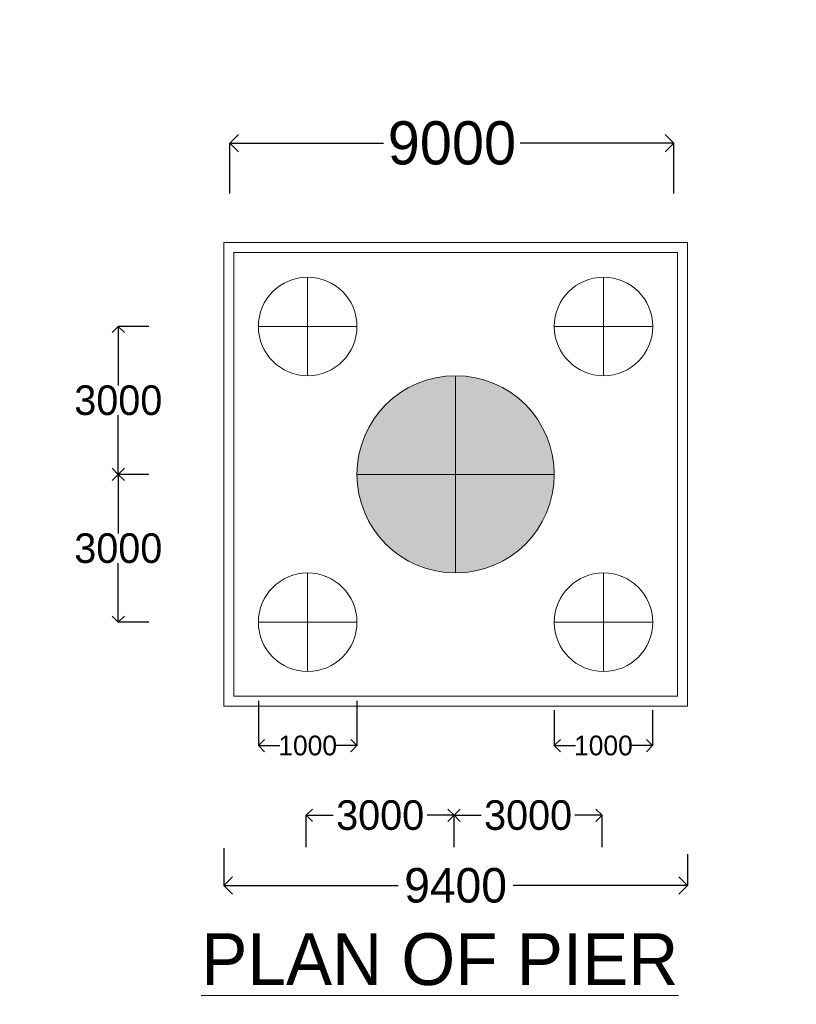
# Model space of a CAD drawing. Header units: millimetres. Extents: x -20950785 to 389010297, y -11535949 to 14056629.
# Tile 176 of 256: x 12107618 to 12123365, y -1294239 to -1274268. Entities that reach past the tile are written whole.
import ezdxf

# ---------------------------------------------------------------- set-up
doc = ezdxf.new("R2010")
doc.units = ezdxf.units.MM
doc.header["$LTSCALE"] = 60
doc.header["$MEASUREMENT"] = 0
doc.linetypes.add('DASHED2', pattern=[9.525, 6.35, -3.175])
doc.layers.add('TEXT', color=7, linetype='Continuous')
doc.dimstyles.get("Standard").update_dxf_attribs({"dimtxt": 400, "dimasz": 215, "dimexe": 0.18, "dimexo": 0.0625, "dimgap": 0.09, "dimtad": 0, "dimtih": 1, "dimtoh": 1, "dimdec": 0, "dimzin": 4, "dimdsep": 46, "dimtxsty": 'Standard', "dimblk": 'OPEN90', "dimcen": 0, "dimadec": 0, "dimazin": 1, "dimtfac": 1, "dimtdec": 0, "dimtix": 1, "dimtofl": 0, "dimtmove": 0, "dimatfit": 3, "dimldrblk": 'OPEN30', "dimfxl": 1, "dimtolj": 1, "dimtzin": 0, "dimarcsym": 0})

# ---------------------------------------------------------------- blocks, each defined once
blk = doc.blocks.new('_Open90')
at = {"color": 0, "linetype": 'ByBlock', "lineweight": -2}
for p, q in [((0, 0), (-1, 0)), ((-0.5, 0.5), (0, 0)), ((0, 0), (-0.5, -0.5))]:
    blk.add_line(p, q, dxfattribs=at)
blk = doc.blocks.new('*D723')
at = {"color": 0, "linetype": 'Continuous', "lineweight": -2, "ltscale": 20, "transparency": 16777216}
for p, q in [((12111882, -1277793), (12111882, -1276772)), ((12112232, -1276772), (12114996, -1276772)), ((12120532, -1276772), (12117767, -1276772)), ((12120882, -1277793), (12120882, -1276772))]:
    blk.add_line(p, q, dxfattribs=at)
at = {"layer": 'Defpoints', "color": 0, "linetype": 'Continuous', "lineweight": 9, "ltscale": 20, "transparency": 16777216}
for p in [(12120882, -1276772), (12111882, -1277793), (12120882, -1277793)]:
    blk.add_point(p, dxfattribs=at)
at = {"color": 0, "linetype": 'Continuous', "lineweight": -2, "ltscale": 20, "transparency": 16777216, "xscale": 350, "yscale": 350, "zscale": 350, "rotation": 180}
blk.add_blockref('_Open90', (12111882, -1276772), dxfattribs=at)
at = {"color": 0, "linetype": 'Continuous', "lineweight": -2, "ltscale": 20, "transparency": 16777216, "xscale": 350, "yscale": 350, "zscale": 350}
blk.add_blockref('_Open90', (12120882, -1276772), dxfattribs=at)
at = {"color": 0, "linetype": 'Continuous', "lineweight": 9, "ltscale": 20, "transparency": 16777216, "insert": (12116382, -1276772), "char_height": 700, "attachment_point": 5}
blk.add_mtext('\\A1;{\\H1.25x;9000}', dxfattribs=at)
blk = doc.blocks.new('_Open30')
at = {"color": 0, "linetype": 'ByBlock', "lineweight": -2}
for p, q in [((-1, 0.268), (0, 0)), ((0, 0), (-1, -0.268)), ((0, 0), (-1, 0))]:
    blk.add_line(p, q, dxfattribs=at)
blk = doc.blocks.new('*D775')
at = {"color": 0, "linetype": 'Continuous', "lineweight": -2, "ltscale": 20, "transparency": 16777216}
for p, q in [((12112457, -1288087), (12112457, -1288992)), ((12114457, -1288087), (12114457, -1288992)), ((12112707, -1288992), (12112890, -1288992)), ((12114207, -1288992), (12114023, -1288992))]:
    blk.add_line(p, q, dxfattribs=at)
at = {"layer": 'Defpoints', "color": 0, "linetype": 'Continuous', "lineweight": 9, "ltscale": 20, "transparency": 16777216}
for p in [(12112457, -1288087), (12114457, -1288087), (12114457, -1288992)]:
    blk.add_point(p, dxfattribs=at)
at = {"color": 0, "linetype": 'Continuous', "lineweight": -2, "ltscale": 20, "transparency": 16777216, "xscale": 250, "yscale": 250, "zscale": 250, "rotation": 180}
blk.add_blockref('_Open90', (12112457, -1288992), dxfattribs=at)
at = {"color": 0, "linetype": 'Continuous', "lineweight": -2, "ltscale": 20, "transparency": 16777216, "xscale": 250, "yscale": 250, "zscale": 250}
blk.add_blockref('_Open90', (12114457, -1288992), dxfattribs=at)
at = {"color": 0, "linetype": 'Continuous', "lineweight": 9, "ltscale": 20, "transparency": 16777216, "insert": (12113457, -1288992), "char_height": 400, "attachment_point": 5}
blk.add_mtext('\\A1;1000', dxfattribs=at)
blk = doc.blocks.new('*D776')
at = {"color": 0, "linetype": 'Continuous', "lineweight": -2, "ltscale": 20, "transparency": 16777216}
for p, q in [((12118457, -1288273), (12118457, -1288992)), ((12120451, -1288273), (12120451, -1288992)), ((12118707, -1288992), (12118887, -1288992)), ((12120201, -1288992), (12120021, -1288992))]:
    blk.add_line(p, q, dxfattribs=at)
at = {"layer": 'Defpoints', "color": 0, "linetype": 'Continuous', "lineweight": 9, "ltscale": 20, "transparency": 16777216}
for p in [(12118457, -1288273), (12120451, -1288273), (12120451, -1288992)]:
    blk.add_point(p, dxfattribs=at)
at = {"color": 0, "linetype": 'Continuous', "lineweight": -2, "ltscale": 20, "transparency": 16777216, "xscale": 250, "yscale": 250, "zscale": 250, "rotation": 180}
blk.add_blockref('_Open90', (12118457, -1288992), dxfattribs=at)
at = {"color": 0, "linetype": 'Continuous', "lineweight": -2, "ltscale": 20, "transparency": 16777216, "xscale": 250, "yscale": 250, "zscale": 250}
blk.add_blockref('_Open90', (12120451, -1288992), dxfattribs=at)
at = {"color": 0, "linetype": 'Continuous', "lineweight": 9, "ltscale": 20, "transparency": 16777216, "insert": (12119454, -1288992), "char_height": 400, "attachment_point": 5}
blk.add_mtext('\\A1;1000', dxfattribs=at)
blk = doc.blocks.new('*D779')
at = {"color": 0, "linetype": 'Continuous', "lineweight": -2, "ltscale": 20, "transparency": 16777216}
for p, q in [((12113427, -1291050), (12113427, -1290405)), ((12113677, -1290405), (12113977, -1290405)), ((12116177, -1290405), (12115877, -1290405)), ((12116427, -1291050), (12116427, -1290405))]:
    blk.add_line(p, q, dxfattribs=at)
at = {"layer": 'Defpoints', "color": 0, "linetype": 'Continuous', "lineweight": 9, "ltscale": 20, "transparency": 16777216}
for p in [(12116427, -1290405), (12113427, -1291050), (12116427, -1291050)]:
    blk.add_point(p, dxfattribs=at)
at = {"color": 0, "linetype": 'Continuous', "lineweight": -2, "ltscale": 20, "transparency": 16777216, "xscale": 250, "yscale": 250, "zscale": 250, "rotation": 180}
blk.add_blockref('_Open90', (12113427, -1290405), dxfattribs=at)
at = {"color": 0, "linetype": 'Continuous', "lineweight": -2, "ltscale": 20, "transparency": 16777216, "xscale": 250, "yscale": 250, "zscale": 250}
blk.add_blockref('_Open90', (12116427, -1290405), dxfattribs=at)
at = {"color": 0, "linetype": 'Continuous', "lineweight": 9, "ltscale": 20, "transparency": 16777216, "insert": (12114927, -1290405), "char_height": 600, "attachment_point": 5}
blk.add_mtext('\\A1;3000', dxfattribs=at)
blk = doc.blocks.new('*D780')
at = {"color": 0, "linetype": 'Continuous', "lineweight": -2, "ltscale": 20, "transparency": 16777216}
for p, q in [((12116427, -1291050), (12116427, -1290405)), ((12116677, -1290405), (12116977, -1290405)), ((12119177, -1290405), (12118877, -1290405)), ((12119427, -1291050), (12119427, -1290405))]:
    blk.add_line(p, q, dxfattribs=at)
at = {"layer": 'Defpoints', "color": 0, "linetype": 'Continuous', "lineweight": 9, "ltscale": 20, "transparency": 16777216}
for p in [(12119427, -1290405), (12116427, -1291050), (12119427, -1291050)]:
    blk.add_point(p, dxfattribs=at)
at = {"color": 0, "linetype": 'Continuous', "lineweight": -2, "ltscale": 20, "transparency": 16777216, "xscale": 250, "yscale": 250, "zscale": 250, "rotation": 180}
blk.add_blockref('_Open90', (12116427, -1290405), dxfattribs=at)
at = {"color": 0, "linetype": 'Continuous', "lineweight": -2, "ltscale": 20, "transparency": 16777216, "xscale": 250, "yscale": 250, "zscale": 250}
blk.add_blockref('_Open90', (12119427, -1290405), dxfattribs=at)
at = {"color": 0, "linetype": 'Continuous', "lineweight": 9, "ltscale": 20, "transparency": 16777216, "insert": (12117927, -1290405), "char_height": 600, "attachment_point": 5}
blk.add_mtext('\\A1;3000', dxfattribs=at)
blk = doc.blocks.new('*D781')
at = {"color": 0, "linetype": 'Continuous', "lineweight": -2, "ltscale": 20, "transparency": 16777216}
for p, q in [((12110234, -1280490), (12109617, -1280490)), ((12109617, -1280740), (12109617, -1281690)), ((12109617, -1283240), (12109617, -1282290)), ((12110234, -1283490), (12109617, -1283490))]:
    blk.add_line(p, q, dxfattribs=at)
at = {"layer": 'Defpoints', "color": 0, "linetype": 'Continuous', "lineweight": 9, "ltscale": 20, "transparency": 16777216}
for p in [(12110234, -1280490), (12109617, -1283490), (12110234, -1283490)]:
    blk.add_point(p, dxfattribs=at)
at = {"color": 0, "linetype": 'Continuous', "lineweight": -2, "ltscale": 20, "transparency": 16777216, "xscale": 250, "yscale": 250, "zscale": 250}
for p, rotation in [((12109617, -1280490), 90), ((12109617, -1283490), 270)]:
    blk.add_blockref('_Open90', p, dxfattribs=dict(at, rotation=rotation))
at = {"color": 0, "linetype": 'Continuous', "lineweight": 9, "ltscale": 20, "transparency": 16777216, "insert": (12109617, -1281990), "char_height": 600, "attachment_point": 5}
blk.add_mtext('\\A1;3000', dxfattribs=at)
blk = doc.blocks.new('*D782')
at = {"color": 0, "linetype": 'Continuous', "lineweight": -2, "ltscale": 20, "transparency": 16777216}
for p, q in [((12110234, -1283491), (12109617, -1283491)), ((12109617, -1283741), (12109617, -1284691)), ((12109617, -1286241), (12109617, -1285291)), ((12110234, -1286491), (12109617, -1286491))]:
    blk.add_line(p, q, dxfattribs=at)
at = {"layer": 'Defpoints', "color": 0, "linetype": 'Continuous', "lineweight": 9, "ltscale": 20, "transparency": 16777216}
for p in [(12110234, -1283491), (12109617, -1286491), (12110234, -1286491)]:
    blk.add_point(p, dxfattribs=at)
at = {"color": 0, "linetype": 'Continuous', "lineweight": -2, "ltscale": 20, "transparency": 16777216, "xscale": 250, "yscale": 250, "zscale": 250}
for p, rotation in [((12109617, -1283491), 90), ((12109617, -1286491), 270)]:
    blk.add_blockref('_Open90', p, dxfattribs=dict(at, rotation=rotation))
at = {"color": 0, "linetype": 'Continuous', "lineweight": 9, "ltscale": 20, "transparency": 16777216, "insert": (12109617, -1284991), "char_height": 600, "attachment_point": 5}
blk.add_mtext('\\A1;3000', dxfattribs=at)
blk = doc.blocks.new('*D814')
at = {"color": 0, "linetype": 'Continuous', "lineweight": -2, "ltscale": 20, "transparency": 16777216}
for p, q in [((12111757, -1291070), (12111757, -1291830)), ((12121157, -1291194), (12121157, -1291830)), ((12112107, -1291830), (12115290, -1291830)), ((12120807, -1291830), (12117623, -1291830))]:
    blk.add_line(p, q, dxfattribs=at)
at = {"layer": 'Defpoints', "color": 0, "linetype": 'Continuous', "lineweight": 9, "ltscale": 20, "transparency": 16777216}
for p in [(12111757, -1291070), (12121157, -1291194), (12121157, -1291830)]:
    blk.add_point(p, dxfattribs=at)
at = {"color": 0, "linetype": 'Continuous', "lineweight": -2, "ltscale": 20, "transparency": 16777216, "xscale": 350, "yscale": 350, "zscale": 350, "rotation": 180}
blk.add_blockref('_Open90', (12111757, -1291830), dxfattribs=at)
at = {"color": 0, "linetype": 'Continuous', "lineweight": -2, "ltscale": 20, "transparency": 16777216, "xscale": 350, "yscale": 350, "zscale": 350}
blk.add_blockref('_Open90', (12121157, -1291830), dxfattribs=at)
at = {"color": 0, "linetype": 'Continuous', "lineweight": 9, "ltscale": 20, "transparency": 16777216, "insert": (12116457, -1291830), "char_height": 700, "attachment_point": 5}
blk.add_mtext('\\A1;9400', dxfattribs=at)

msp = doc.modelspace()

# ---------------------------------------------------------------- hatches: boundary and pattern name
at = {"lineweight": 9, "ltscale": 20}
h = msp.add_hatch(dxfattribs=at)
h.set_pattern_fill('AR-CONC', color=256, scale=100)
h.set_pattern_definition([(50, (10157580.54, -1292098.4), (717.26018, -62.75213), [75, -825]), (355, (10157580.54, -1292098.4), (-138.75133, 752.19213), [60, -660]), (100.451444, (10157640.3, -1292103.65), (578.50885, 689.44), [63.7402, -701.1421]), (46.1842, (10157580.5, -1291898.4), (1067.24133, -165.51928), [112.5, -1237.5]), (96.635635, (10157669.5, -1291912.2), (934.66195, 974.1186), [95.61034, -1051.71376]), (351.184164, (10157580.5, -1291898.4), (934.66195, 974.1186), [90, -990]), (21, (10157680.54, -1291948.4), (596.90705, -402.61889), [75, -825]), (326, (10157680.54, -1291948.4), (243.31533, 725.15005), [60, -660]), (71.451445, (10157730.3, -1291982), (840.22238, 322.53115), [63.7402, -701.1421]), (37.5, (10157580.54, -1292098.43), (12.159855, 332.893854), [0, -652, 0, -670, 0, -662.5]), (7.5, (10157580.54, -1292098.43), (263.06954, 394.41171), [0, -382, 0, -637, 0, -252.5]), (327.5, (10157357.54, -1292098.43), (533.822436, -22.554872), [0, -250, 0, -780, 0, -1035]), (317.5, (10157257.54, -1292098.43), (583.18617, 100.10498), [0, -325, 0, -518, 0, -735])])
h.paths.add_polyline_path([(12012664.11, -1307965.78), (12010664.11, -1307965.78), (12010664.11, -1316215.78), (12012664.11, -1316215.78)])
h.paths.add_polyline_path([(12012685.05, -1328546.28), (12017314.17, -1328546.28), (12017314.17, -1327765.05), (12012685.05, -1327765.05)], flags=9)
h.paths.add_polyline_path([(12012685.05, -1324046.28), (12017314.17, -1324046.28), (12017314.17, -1323265.05), (12012685.05, -1323265.05)], flags=9)
h.paths.add_polyline_path([(12012684.55, -1316297.79), (12017314.67, -1316297.79), (12017314.67, -1315513.54), (12012684.55, -1315513.54)], flags=9)
h.paths.add_polyline_path([(12012684.55, -1308047.79), (12017314.67, -1308047.79), (12017314.67, -1307263.54), (12012684.55, -1307263.54)], flags=9)
h.paths.add_polyline_path([(12012685.05, -1298546.28), (12017314.17, -1298546.28), (12017314.17, -1297765.05), (12012685.05, -1297765.05)], flags=9)
h.paths.add_polyline_path([(12021595.04, -1326379.21), (12026206.02, -1326379.21), (12026206.02, -1324451.02), (12021595.04, -1324451.02)], flags=9)
h.paths.add_polyline_path([(12021815.09, -1303721.44), (12024063.08, -1303721.44), (12024063.08, -1302635.64), (12021815.09, -1302635.64)], flags=9)
h.paths.add_polyline_path([(12007512.65, -1333674.74), (12022051.16, -1333674.74), (12022051.16, -1331593.07), (12007512.65, -1331593.07)], flags=9)
h.paths.add_polyline_path([(12021451.29, -1321132.75), (12026084.44, -1321132.75), (12026084.44, -1318360.81), (12021451.29, -1318360.81)], flags=9)
h.paths.add_polyline_path([(12021120.07, -1312441.88), (12025775.71, -1312441.88), (12025775.71, -1311356.09), (12021120.07, -1311356.09)], flags=9)
h.paths.add_polyline_path([(12121606.44, -1257324.85), (12132415.1, -1257324.85), (12132415.1, -1255010.01), (12121606.44, -1255010.01)], flags=9)
h.paths.add_polyline_path([(12091026.86, -1162364.71), (12096279.18, -1162364.71), (12096279.18, -1161061.75), (12091026.86, -1161061.75)], flags=9)
h.paths.add_polyline_path([(12091110.75, -1160567.45), (12096363.07, -1160567.45), (12096363.07, -1159264.5), (12091110.75, -1159264.5)], flags=9)
h.paths.add_polyline_path([(12110126.39, -1161458.9), (12115668.83, -1161458.9), (12115668.83, -1160155.95), (12110126.39, -1160155.95)], flags=9)
h.paths.add_polyline_path([(12110049.65, -1159583.58), (12115592.09, -1159583.58), (12115592.09, -1158280.63), (12110049.65, -1158280.63)], flags=9)
h.paths.add_polyline_path([(12071754.67, -1161458.9), (12077297.11, -1161458.9), (12077297.11, -1160155.95), (12071754.67, -1160155.95)], flags=9)
h.paths.add_polyline_path([(12071677.93, -1159583.58), (12077220.38, -1159583.58), (12077220.38, -1158280.63), (12071677.93, -1158280.63)], flags=9)
h.paths.add_polyline_path([(12177761.12, -1321079.52), (12274462.86, -1321079.52), (12274462.86, -1312589.55), (12177761.12, -1312589.55)], flags=9)
h.paths.add_polyline_path([(12259631.47, -1340513.66), (12268765.79, -1340513.66), (12268765.79, -1336170.48), (12259631.47, -1336170.48)], flags=9)
h.paths.add_polyline_path([(12201787.25, -1331852.54), (12288569.01, -1331852.54), (12288569.01, -1324631.23), (12201787.25, -1324631.23)], flags=9)
h.paths.add_polyline_path([(12176514.25, -1340714.29), (12196585.06, -1340714.29), (12196585.06, -1336436.83), (12176514.25, -1336436.83)], flags=9)
h.paths.add_polyline_path([(12270336.56, -1311637), (12275805.47, -1311637), (12275805.47, -1308087.78), (12270336.56, -1308087.78)], flags=9)
h.paths.add_polyline_path([(12258559.43, -1346520.56), (12271232.84, -1346520.56), (12271232.84, -1342243.1), (12258559.43, -1342243.1)], flags=9)
h.paths.add_polyline_path([(12238216.72, -1311714.69), (12243277.95, -1311714.69), (12243277.95, -1308165.47), (12238216.72, -1308165.47)], flags=9)
h.paths.add_polyline_path([(12214593.55, -1311953.24), (12219926.97, -1311953.24), (12219926.97, -1308404.03), (12214593.55, -1308404.03)], flags=9)
h.paths.add_polyline_path([(12225295.53, -1340370.32), (12238054.2, -1340370.32), (12238054.2, -1336092.87), (12225295.53, -1336092.87)], flags=9)
h.paths.add_polyline_path([(12189833.66, -1311876.12), (12197554.4, -1311876.12), (12197554.4, -1308326.91), (12189833.66, -1308326.91)], flags=9)
h.paths.add_polyline_path([(12180394.43, -1328704.29), (12195206.57, -1328704.29), (12195206.57, -1324426.84), (12180394.43, -1324426.84)], flags=9)
h.paths.add_polyline_path([(12225057.41, -1346457.64), (12242003.94, -1346457.64), (12242003.94, -1342180.19), (12225057.41, -1342180.19)], flags=9)
h.paths.add_polyline_path([(12209328.47, -1289576.73), (12285374.25, -1289576.73), (12285374.25, -1163984.39), (12209328.47, -1163984.39)], flags=9)
h.paths.add_polyline_path([(12157432.7, -1251624.24), (12162685.02, -1251624.24), (12162685.02, -1250321.28), (12157432.7, -1250321.28)], flags=9)
h.paths.add_polyline_path([(12057183.35, -1237267.73), (12062725.8, -1237267.73), (12062725.8, -1235964.78), (12057183.35, -1235964.78)], flags=9)
h.paths.add_polyline_path([(12054834.37, -1261172.86), (12066191.05, -1261172.86), (12066191.05, -1258857.42), (12054834.37, -1258857.42)], flags=9)
h.paths.add_polyline_path([(12053486.18, -1270637.91), (12059613.88, -1270637.91), (12059613.88, -1269117.8), (12053486.18, -1269117.8)], flags=9)
h.paths.add_polyline_path([(12128205.24, -1259779.83), (12140029.76, -1259779.83), (12140029.76, -1257464.58), (12128205.24, -1257464.58)], flags=9)
h.paths.add_polyline_path([(12096956.73, -1224556.35), (12103696.52, -1224556.35), (12103696.52, -1223036.24), (12096956.73, -1223036.24)], flags=9)
h.paths.add_polyline_path([(12096956.73, -1226394.76), (12103084.43, -1226394.76), (12103084.43, -1224874.64), (12096956.73, -1224874.64)], flags=9)
h.paths.add_polyline_path([(12096956.73, -1227479.94), (12103084.43, -1227479.94), (12103084.43, -1225959.83), (12096956.73, -1225959.83)], flags=9)
h.paths.add_polyline_path([(12096879.65, -1228507.06), (12103007.35, -1228507.06), (12103007.35, -1226986.95), (12096879.65, -1226986.95)], flags=9)
h.paths.add_polyline_path([(12096879.65, -1234227.5), (12103007.35, -1234227.5), (12103007.35, -1232707.39), (12096879.65, -1232707.39)], flags=9)
h.paths.add_polyline_path([(12096899.42, -1237238.61), (12103027.12, -1237238.61), (12103027.12, -1235718.5), (12096899.42, -1235718.5)], flags=9)
h.paths.add_polyline_path([(12122066.07, -1236372.5), (12127318.39, -1236372.5), (12127318.39, -1235069.54), (12122066.07, -1235069.54)], flags=9)
h.paths.add_polyline_path([(12122066.07, -1235553.24), (12127318.39, -1235553.24), (12127318.39, -1234250.28), (12122066.07, -1234250.28)], flags=9)
h.paths.add_polyline_path([(12166315.03, -1235506.73), (12171567.34, -1235506.73), (12171567.34, -1234203.77), (12166315.03, -1234203.77)], flags=9)
h.paths.add_polyline_path([(12157432.7, -1248519.22), (12162685.02, -1248519.22), (12162685.02, -1247216.26), (12157432.7, -1247216.26)], flags=9)
h.paths.add_polyline_path([(12166298.29, -1228169.36), (12176137.44, -1228169.36), (12176137.44, -1226866.4), (12166298.29, -1226866.4)], flags=9)
h.paths.add_polyline_path([(12096916, -1223470.6), (12106755.15, -1223470.6), (12106755.15, -1222167.64), (12096916, -1222167.64)], flags=9)
h.paths.add_polyline_path([(12091816.82, -1229827.45), (12093415.88, -1229827.45), (12093415.88, -1228958.82), (12091816.82, -1228958.82)], flags=9)
h.paths.add_polyline_path([(12069616.82, -1229828.8), (12071215.88, -1229828.8), (12071215.88, -1228960.16), (12069616.82, -1228960.16)], flags=9)
h.paths.add_polyline_path([(12086932.73, -1229822.46), (12088531.79, -1229822.46), (12088531.79, -1228953.82), (12086932.73, -1228953.82)], flags=9)
h.paths.add_polyline_path([(12080732.73, -1229805.95), (12082331.79, -1229805.95), (12082331.79, -1228937.32), (12080732.73, -1228937.32)], flags=9)
h.paths.add_polyline_path([(12074731.76, -1229822.46), (12076330.82, -1229822.46), (12076330.82, -1228953.82), (12074731.76, -1228953.82)], flags=9)
h.paths.add_polyline_path([(12075690.97, -1223088.02), (12089152.62, -1223088.02), (12089152.62, -1221885.07), (12075690.97, -1221885.07)], flags=9)
h.paths.add_polyline_path([(12035390.86, -1223095.42), (12046692.24, -1223095.42), (12046692.24, -1222009.62), (12035390.86, -1222009.62)], flags=9)
h.paths.add_polyline_path([(12057156.8, -1228594.34), (12062409.11, -1228594.34), (12062409.11, -1227291.38), (12057156.8, -1227291.38)], flags=9)
h.paths.add_polyline_path([(12057156.8, -1227795.95), (12062409.11, -1227795.95), (12062409.11, -1226492.99), (12057156.8, -1226492.99)], flags=9)
h.paths.add_polyline_path([(12057156.8, -1226794.34), (12062409.11, -1226794.34), (12062409.11, -1225491.38), (12057156.8, -1225491.38)], flags=9)
h.paths.add_polyline_path([(12057156.8, -1224745.11), (12062933.76, -1224745.11), (12062933.76, -1223442.16), (12057156.8, -1223442.16)], flags=9)
h.paths.add_polyline_path([(12057183.35, -1234267.73), (12062725.8, -1234267.73), (12062725.8, -1232964.78), (12057183.35, -1232964.78)], flags=9)
h.paths.add_polyline_path([(12021984.97, -1257219.89), (12023546.59, -1257219.89), (12023546.59, -1256134.1), (12021984.97, -1256134.1)], flags=9)
h.paths.add_polyline_path([(12020199.47, -1257194.97), (12021761.08, -1257194.97), (12021761.08, -1256109.17), (12020199.47, -1256109.17)], flags=9)
h.paths.add_polyline_path([(12016105.02, -1285392.48), (12017978.97, -1285392.48), (12017978.97, -1284089.53), (12016105.02, -1284089.53)], flags=9)
h.paths.add_polyline_path([(12010542.3, -1285342.34), (12012416.24, -1285342.34), (12012416.24, -1284039.39), (12010542.3, -1284039.39)], flags=9)
h.paths.add_polyline_path([(12004874.68, -1285404.48), (12006748.62, -1285404.48), (12006748.62, -1284101.53), (12004874.68, -1284101.53)], flags=9)
h.paths.add_polyline_path([(12121996.12, -1227954.8), (12130193.64, -1227954.8), (12130193.64, -1225639.76), (12121996.12, -1225639.76)], flags=9)
h.paths.add_polyline_path([(12127774.78, -1253229.93), (12138492.38, -1253229.93), (12138492.38, -1252292.46), (12127774.78, -1252292.46)], flags=9)
h.paths.add_polyline_path([(12129917.44, -1252439.87), (12135485.47, -1252439.87), (12135485.47, -1251503), (12129917.44, -1251503)], flags=9)
h.paths.add_polyline_path([(12094085.6, -1243885.45), (12104894.26, -1243885.45), (12104894.26, -1241570.61), (12094085.6, -1241570.61)], flags=9)
h.paths.add_polyline_path([(12131050.28, -1268755.33), (12137573.52, -1268755.33), (12137573.52, -1267817.86), (12131050.28, -1267817.86)], flags=9)
h.paths.add_polyline_path([(12091717.16, -1270537.91), (12097844.86, -1270537.91), (12097844.86, -1269017.8), (12091717.16, -1269017.8)], flags=9)
h.paths.add_polyline_path([(12122072.59, -1273763.16), (12128214.87, -1273763.16), (12128214.87, -1272669.44), (12122072.59, -1272669.44)], flags=9)
h.paths.add_polyline_path([(12158378, -1273555.44), (12163630.32, -1273555.44), (12163630.32, -1272252.49), (12158378, -1272252.49)], flags=9)
h.paths.add_polyline_path([(12146911.17, -1294356.56), (12157562.43, -1294356.56), (12157562.43, -1292076.39), (12146911.17, -1292076.39)], flags=9)
h.paths.add_polyline_path([(12110894.79, -1294436.32), (12121546.05, -1294436.32), (12121546.05, -1292156.15), (12110894.79, -1292156.15)], flags=9)
h.paths.add_polyline_path([(12008137.99, -1290427.44), (12021957.65, -1290427.44), (12021957.65, -1288364.43), (12008137.99, -1288364.43)], flags=9)
h.paths.add_polyline_path([(12073788, -1300939.43), (12089062.36, -1300939.43), (12089062.36, -1298659.25), (12073788, -1298659.25)], flags=9)
h.paths.add_polyline_path([(12166315.03, -1229112.94), (12172091.99, -1229112.94), (12172091.99, -1227809.98), (12166315.03, -1227809.98)], flags=9)
h.paths.add_polyline_path([(12166315.03, -1236456.78), (12171567.34, -1236456.78), (12171567.34, -1235153.83), (12166315.03, -1235153.83)], flags=9)
h.paths.add_polyline_path([(12166315.03, -1233455.78), (12171567.34, -1233455.78), (12171567.34, -1232152.83), (12166315.03, -1232152.83)], flags=9)
h.paths.add_polyline_path([(12166315.03, -1232054.17), (12171567.34, -1232054.17), (12171567.34, -1230751.22), (12166315.03, -1230751.22)], flags=9)
h.paths.add_polyline_path([(12166315.03, -1231054.17), (12171567.34, -1231054.17), (12171567.34, -1229751.22), (12166315.03, -1229751.22)], flags=9)
h.paths.add_polyline_path([(12121258.71, -1251667.62), (12126523.52, -1251667.62), (12126523.52, -1250730.15), (12121258.71, -1250730.15)], flags=9)
h.paths.add_polyline_path([(12121368.34, -1248736.57), (12126620.65, -1248736.57), (12126620.65, -1247433.61), (12121368.34, -1247433.61)], flags=9)
h.paths.add_polyline_path([(12122066.07, -1233069.52), (12127318.39, -1233069.52), (12127318.39, -1231766.56), (12122066.07, -1231766.56)], flags=9)
h.paths.add_polyline_path([(12122066.07, -1231081.33), (12127318.39, -1231081.33), (12127318.39, -1229778.38), (12122066.07, -1229778.38)], flags=9)
h.paths.add_polyline_path([(12122066.07, -1230081.33), (12127318.39, -1230081.33), (12127318.39, -1228778.38), (12122066.07, -1228778.38)], flags=9)
h.paths.add_polyline_path([(12143043.02, -1227365.28), (12150066.73, -1227365.28), (12150066.73, -1226062.32), (12143043.02, -1226062.32)], flags=9)
h.paths.add_polyline_path([(12152130.23, -1227299.57), (12160081.54, -1227299.57), (12160081.54, -1225996.62), (12152130.23, -1225996.62)], flags=9)
h.paths.add_polyline_path([(12148559.5, -1228893.72), (12151110.51, -1228960.49), (12151138.92, -1227875.06), (12148587.91, -1227808.29)], flags=9)
h.paths.add_polyline_path([(12153025.69, -1228837.54), (12162660.57, -1229089.71), (12162688.97, -1228004.29), (12153054.09, -1227752.11)], flags=9)
h.paths.add_polyline_path([(12044000.33, -1224405.69), (12044001.16, -1224405.69), (12044001.16, -1224405.26), (12044000.33, -1224405.26)], flags=9)
h.paths.add_polyline_path([(12138826.58, -1146872.8), (12150027.89, -1146872.8), (12150027.89, -1144266.81), (12138826.58, -1144266.81)], flags=9)
h.paths.add_polyline_path([(12028445.87, -1147131.73), (12045102.57, -1147131.73), (12045102.57, -1144525.73), (12028445.87, -1144525.73)], flags=9)
h.paths.add_polyline_path([(12092007.15, -1157766.24), (12100029.41, -1157766.24), (12100029.41, -1156246.13), (12092007.15, -1156246.13)], flags=9)
h.paths.add_polyline_path([(12087324.75, -1156707.19), (12096304.16, -1156707.19), (12096304.16, -1155187.08), (12087324.75, -1155187.08)], flags=9)
h.paths.add_polyline_path([(12084617.66, -1154204.9), (12107890.66, -1154204.9), (12107890.66, -1152033.31), (12084617.66, -1152033.31)], flags=9)
h.paths.add_polyline_path([(12178165.5, -1194209.77), (12198480.39, -1194209.77), (12198480.39, -1191007), (12178165.5, -1191007)], flags=9)
h.paths.add_polyline_path([(12182449.75, -1211994.19), (12194764.99, -1211994.19), (12194764.99, -1206291.41), (12182449.75, -1206291.41)], flags=9)
h.paths.add_polyline_path([(12182353.33, -1201405.96), (12195097.92, -1201405.96), (12195097.92, -1198203.18), (12182353.33, -1198203.18)], flags=9)
h.paths.add_polyline_path([(12118277.4, -1191204.38), (12121487.04, -1191204.38), (12121487.04, -1187946.99), (12118277.4, -1187946.99)], flags=9)
h.paths.add_polyline_path([(12124995.62, -1186267.37), (12131123.33, -1186267.37), (12131123.33, -1184747.26), (12124995.62, -1184747.26)], flags=9)
h.paths.add_polyline_path([(12065587.4, -1191204.38), (12068797.04, -1191204.38), (12068797.04, -1187946.99), (12065587.4, -1187946.99)], flags=9)
h.paths.add_polyline_path([(12071929.81, -1186304.64), (12078057.51, -1186304.64), (12078057.51, -1184784.52), (12071929.81, -1184784.52)], flags=9)
h.paths.add_polyline_path([(12103444.68, -1187386.49), (12109572.38, -1187386.49), (12109572.38, -1185866.37), (12103444.68, -1185866.37)], flags=9)
h.paths.add_polyline_path([(12099738.43, -1192460.83), (12102631.85, -1192460.83), (12102631.85, -1189353.44), (12099738.43, -1189353.44)], flags=9)
h.paths.add_polyline_path([(12088444.68, -1187386.49), (12094572.38, -1187386.49), (12094572.38, -1185866.37), (12088444.68, -1185866.37)], flags=9)
h.paths.add_polyline_path([(12084738.43, -1192460.83), (12087631.85, -1192460.83), (12087631.85, -1189353.44), (12084738.43, -1189353.44)], flags=9)
h.paths.add_polyline_path([(12117719.79, -1203262.12), (12117719.79, -1196421.27), (12114517.01, -1196421.27), (12114517.01, -1203262.12)], flags=9)
h.paths.add_polyline_path([(12117719.79, -1212731.65), (12117719.79, -1206998.24), (12114517.01, -1206998.24), (12114517.01, -1212731.65)], flags=9)
h.paths.add_polyline_path([(12102719.79, -1203262.12), (12102719.79, -1196421.27), (12099517.01, -1196421.27), (12099517.01, -1203262.12)], flags=9)
h.paths.add_polyline_path([(12102719.79, -1212705.7), (12102719.79, -1206972.28), (12099517.01, -1206972.28), (12099517.01, -1212705.7)], flags=9)
h.paths.add_polyline_path([(12087719.79, -1203262.12), (12087719.79, -1196421.27), (12084517.01, -1196421.27), (12084517.01, -1203262.12)], flags=9)
h.paths.add_polyline_path([(12087719.79, -1212717.6), (12087719.79, -1206984.18), (12084517.01, -1206984.18), (12084517.01, -1212717.6)], flags=9)
h.paths.add_polyline_path([(12072719.79, -1203262.12), (12072719.79, -1196421.27), (12069517.01, -1196421.27), (12069517.01, -1203262.12)], flags=9)
h.paths.add_polyline_path([(12072719.79, -1212681.91), (12072719.79, -1206948.49), (12069517.01, -1206948.49), (12069517.01, -1212681.91)], flags=9)
h.paths.add_polyline_path([(12170219.79, -1203262.12), (12170219.79, -1196421.27), (12167017.01, -1196421.27), (12167017.01, -1203262.12)], flags=9)
h.paths.add_polyline_path([(12170219.79, -1213348.09), (12170219.79, -1206507.25), (12167017.01, -1206507.25), (12167017.01, -1213348.09)], flags=9)
h.paths.add_polyline_path([(12160219.79, -1203228.59), (12160219.79, -1196387.75), (12157017.01, -1196387.75), (12157017.01, -1203228.59)], flags=9)
h.paths.add_polyline_path([(12160219.79, -1213348.09), (12160219.79, -1206507.25), (12157017.01, -1206507.25), (12157017.01, -1213348.09)], flags=9)
h.paths.add_polyline_path([(11998165.5, -1194209.77), (12018480.39, -1194209.77), (12018480.39, -1191007), (11998165.5, -1191007)], flags=9)
h.paths.add_polyline_path([(12002449.75, -1211994.19), (12014764.99, -1211994.19), (12014764.99, -1206291.41), (12002449.75, -1206291.41)], flags=9)
h.paths.add_polyline_path([(12002353.33, -1201405.96), (12015097.92, -1201405.96), (12015097.92, -1198203.18), (12002353.33, -1198203.18)], flags=9)
h.paths.add_polyline_path([(12150219.79, -1203262.12), (12150219.79, -1196421.27), (12147017.01, -1196421.27), (12147017.01, -1203262.12)], flags=9)
h.paths.add_polyline_path([(12150219.79, -1213348.09), (12150219.79, -1206507.25), (12147017.01, -1206507.25), (12147017.01, -1213348.09)], flags=9)
h.paths.add_polyline_path([(12140219.79, -1203262.12), (12140219.79, -1196421.27), (12137017.01, -1196421.27), (12137017.01, -1203262.12)], flags=9)
h.paths.add_polyline_path([(12140219.79, -1213348.09), (12140219.79, -1206507.25), (12137017.01, -1206507.25), (12137017.01, -1213348.09)], flags=9)
h.paths.add_polyline_path([(12130219.79, -1203262.12), (12130219.79, -1196421.27), (12127017.01, -1196421.27), (12127017.01, -1203262.12)], flags=9)
h.paths.add_polyline_path([(12130219.79, -1213348.09), (12130219.79, -1206507.25), (12127017.01, -1206507.25), (12127017.01, -1213348.09)], flags=9)
h.paths.add_polyline_path([(12120219.79, -1203262.12), (12120219.79, -1196421.27), (12117017.01, -1196421.27), (12117017.01, -1203262.12)], flags=9)
h.paths.add_polyline_path([(12120219.79, -1212708.4), (12120219.79, -1206974.99), (12117017.01, -1206974.99), (12117017.01, -1212708.4)], flags=9)
h.paths.add_polyline_path([(12110219.79, -1203262.12), (12110219.79, -1196421.27), (12107017.01, -1196421.27), (12107017.01, -1203262.12)], flags=9)
h.paths.add_polyline_path([(12110219.79, -1212731.65), (12110219.79, -1206998.24), (12107017.01, -1206998.24), (12107017.01, -1212731.65)], flags=9)
h.paths.add_polyline_path([(12100219.79, -1203262.12), (12100219.79, -1196421.27), (12097017.01, -1196421.27), (12097017.01, -1203262.12)], flags=9)
h.paths.add_polyline_path([(12100219.79, -1212705.7), (12100219.79, -1206972.28), (12097017.01, -1206972.28), (12097017.01, -1212705.7)], flags=9)
h.paths.add_polyline_path([(12090219.79, -1203262.12), (12090219.79, -1196421.27), (12087017.01, -1196421.27), (12087017.01, -1203262.12)], flags=9)
h.paths.add_polyline_path([(12090219.79, -1212712.19), (12090219.79, -1206978.77), (12087017.01, -1206978.77), (12087017.01, -1212712.19)], flags=9)
h.paths.add_polyline_path([(12080219.79, -1203262.12), (12080219.79, -1196421.27), (12077017.01, -1196421.27), (12077017.01, -1203262.12)], flags=9)
h.paths.add_polyline_path([(12080219.79, -1212717.6), (12080219.79, -1206984.18), (12077017.01, -1206984.18), (12077017.01, -1212717.6)], flags=9)
h.paths.add_polyline_path([(12070219.79, -1203262.12), (12070219.79, -1196421.27), (12067017.01, -1196421.27), (12067017.01, -1203262.12)], flags=9)
h.paths.add_polyline_path([(12070219.79, -1212681.91), (12070219.79, -1206948.49), (12067017.01, -1206948.49), (12067017.01, -1212681.91)], flags=9)
h.paths.add_polyline_path([(12060219.79, -1203262.12), (12060219.79, -1196421.27), (12057017.01, -1196421.27), (12057017.01, -1203262.12)], flags=9)
h.paths.add_polyline_path([(12060219.79, -1212709.48), (12060219.79, -1206976.07), (12057017.01, -1206976.07), (12057017.01, -1212709.48)], flags=9)
h.paths.add_polyline_path([(12050219.79, -1203262.12), (12050219.79, -1196421.27), (12047017.01, -1196421.27), (12047017.01, -1203262.12)], flags=9)
h.paths.add_polyline_path([(12050219.79, -1212688.4), (12050219.79, -1206954.98), (12047017.01, -1206954.98), (12047017.01, -1212688.4)], flags=9)
h.paths.add_polyline_path([(12040219.79, -1203262.12), (12040219.79, -1196421.27), (12037017.01, -1196421.27), (12037017.01, -1203262.12)], flags=9)
h.paths.add_polyline_path([(12040219.79, -1212794.38), (12040219.79, -1207060.96), (12037017.01, -1207060.96), (12037017.01, -1212794.38)], flags=9)
h.paths.add_polyline_path([(12030219.79, -1203262.12), (12030219.79, -1196421.27), (12027017.01, -1196421.27), (12027017.01, -1203262.12)], flags=9)
h.paths.add_polyline_path([(12030219.79, -1212704.62), (12030219.79, -1206971.2), (12027017.01, -1206971.2), (12027017.01, -1212704.62)], flags=9)
at = {"linetype": 'Continuous', "lineweight": 9, "ltscale": 20}
h = msp.add_hatch(dxfattribs=at)
h.set_pattern_fill('AR-CONC', scale=150, style=0)
h.set_pattern_definition([(50, (11631631.9, -1318364.1), (1075.8903, -94.1282), [112.5, -1237.5]), (355, (11631631.9, -1318364.1), (-208.127, 1128.2882), [90, -990]), (100.4514, (11631721.5, -1318372), (867.764, 1034.1593), [95.6103, -1051.7132]), (46.1842, (11631631.9, -1318064.1), (1600.8616, -248.2785), [168.75, -1856.25]), (96.6356, (11631765.3, -1318084.8), (1401.994, 1461.177), [143.4154, -1577.5695]), (351.1842, (11631631.9, -1318064.1), (1401.993, 1461.178), [135, -1485]), (21, (11631781.9, -1318139.1), (895.3606, -603.9283), [112.5, -1237.5]), (326, (11631781.9, -1318139.1), (364.973, 1087.725), [90, -990]), (71.4514, (11631856.5, -1318189.5), (1260.334, 483.7957), [95.6103, -1051.7132]), (37.5, (11631631.86, -1318364.12), (18.23978, 499.34078), [0, -978, 0, -1005, 0, -993.75]), (7.5, (11631631.86, -1318364.1), (394.6043, 591.61757), [0, -573, 0, -955.5, 0, -378.75]), (327.5, (11631297.36, -1318364.12), (800.73365, -33.8323), [0, -375, 0, -1170, 0, -1552.5]), (317.5, (11631147.36, -1318364.1), (874.7793, 150.1575), [0, -487.5, 0, -777, 0, -1102.5])])
h.paths.add_polyline_path([(12116456.72, -1281489.7), (12116456.72, -1283489.7), (12118456.72, -1283489.7, 0.41421356)])
h.paths.add_polyline_path([(12116456.72, -1281489.7, 0.41421356), (12114456.72, -1283489.7), (12116456.72, -1283489.7)])
h.paths.add_polyline_path([(12116456.72, -1283489.7), (12114456.72, -1283489.7, 0.41421356), (12116456.72, -1285489.7)])
h.paths.add_polyline_path([(12118456.72, -1283489.7), (12116456.72, -1283489.7), (12116456.72, -1285489.7, 0.41421356)])
h.paths.add_polyline_path([(12154120.41, -1283489.7), (12152120.41, -1283489.7), (12152120.41, -1285489.7, 0.41421356)])
h.paths.add_polyline_path([(12152120.41, -1281489.7), (12152120.41, -1283489.7), (12154120.41, -1283489.7, 0.41421356)])
h.paths.add_polyline_path([(12152120.41, -1281489.7, 0.41421356), (12150120.41, -1283489.7), (12152120.41, -1283489.7)])
h.paths.add_polyline_path([(12152120.41, -1283489.7), (12150120.41, -1283489.7, 0.41421356), (12152120.41, -1285489.7)])

# ---------------------------------------------------------------- linework, layer by layer
at = {"color": 7, "linetype": 'DASHED2', "lineweight": 9, "ltscale": 1000}
for p, q in [((12111756.72, -1278789.7), (12121156.72, -1278789.7)), ((12111756.72, -1278789.7), (12111756.72, -1288189.7)), ((12121156.72, -1278789.7), (12121156.72, -1288189.7)), ((12111756.72, -1288189.7), (12121156.72, -1288189.7))]:
    msp.add_line(p, q, dxfattribs=at)
at = {"color": 7, "linetype": 'Continuous', "lineweight": 9, "ltscale": 20}
for p, q in [((12111956.72, -1278989.7), (12120956.72, -1278989.7)), ((12111956.72, -1278989.7), (12111956.72, -1287989.7)), ((12120956.72, -1278989.7), (12120956.72, -1287989.7)), ((12113456.72, -1279489.7), (12113456.72, -1281489.7)), ((12119456.72, -1279489.7), (12119456.72, -1281489.7)), ((12112456.72, -1280489.7), (12114456.72, -1280489.7)), ((12118456.72, -1280489.7), (12120451.32, -1280489.7)), ((12113456.72, -1285489.7), (12113456.72, -1287489.7)), ((12119456.72, -1285489.7), (12119456.72, -1287489.7)), ((12112456.72, -1286489.7), (12114456.72, -1286489.7)), ((12118456.72, -1286489.7), (12120451.32, -1286489.7)), ((12111956.72, -1287989.7), (12120956.72, -1287989.7))]:
    msp.add_line(p, q, dxfattribs=at)
at = {"color": 7, "linetype": 'Continuous', "lineweight": 9}
for centre in [(12113456.72, -1280489.7), (12119456.72, -1280489.7), (12113456.72, -1286489.7), (12119456.72, -1286489.7)]:
    msp.add_circle(centre, 1000, dxfattribs=at)
at = {"color": 7, "linetype": 'Continuous', "lineweight": 9, "ltscale": 20}
msp.add_circle((12116456.72, -1283489.7), 2000, dxfattribs=at)
at = {"layer": 'TEXT', "color": 7, "linetype": 'Continuous', "lineweight": 9, "ltscale": 1000}
for p, q in [((12116456.72, -1281489.7), (12116456.72, -1285489.7)), ((12114456.72, -1283489.7), (12118456.72, -1283489.7))]:
    msp.add_line(p, q, dxfattribs=at)

# ---------------------------------------------------------------- texts
at = {"color": 7, "linetype": 'Continuous', "lineweight": 9, "insert": (12111298.32, -1292798.73), "char_height": 1050, "width": 18152.7749, "attachment_point": 1}
msp.add_mtext('{\\LPLAN OF PIER}', dxfattribs=at)

# ---------------------------------------------------------------- dimensions: what is measured, and where the dimension line sits
at = {"color": 7, "linetype": 'Continuous', "lineweight": 9, "ltscale": 20}
for base, p1, p2, text, override, picture, middle in [((12120881.72, -1276771.73), (12111881.72, -1277792.88), (12120881.72, -1277792.88), '{\\H1.25x;<>}', {"dimtxt": 700, "dimasz": 350}, '*D723', (12116381.72, -1276771.73)), ((12114456.72, -1288991.86), (12112456.72, -1288086.6), (12114456.72, -1288086.6), '1000', {"dimasz": 250}, '*D775', (12113456.72, -1288991.86)), ((12120451.32, -1288991.86), (12118456.72, -1288272.64), (12120451.32, -1288272.64), '1000', {"dimasz": 250}, '*D776', (12119454.02, -1288991.86))]:
    dim = msp.add_linear_dim(base=base, p1=p1, p2=p2, text=text, dimstyle='Standard', override=override, dxfattribs=at)
    dim.commit()
    dim.dimension.update_dxf_attribs({"geometry": picture, "text_midpoint": middle})
for base, p1, p2, picture, middle in [((12109617.16, -1283489.7), (12110234.19, -1280489.7), (12110234.19, -1283489.7), '*D781', (12109617.16, -1281989.7)), ((12109617.16, -1286490.91), (12110234.19, -1283490.91), (12110234.19, -1286490.91), '*D782', (12109617.16, -1284990.91))]:
    dim = msp.add_linear_dim(base=base, p1=p1, p2=p2, angle=90, dimstyle='Standard', override={"dimtxt": 600, "dimasz": 250}, dxfattribs=at)
    dim.commit()
    dim.dimension.update_dxf_attribs({"geometry": picture, "text_midpoint": middle})
for base, p1, p2, override, picture, middle in [((12116426.94, -1290405.07), (12113426.94, -1291049.94), (12116426.94, -1291049.94), {"dimtxt": 600, "dimasz": 250}, '*D779', (12114926.94, -1290405.07)), ((12119426.94, -1290405.07), (12116426.94, -1291049.94), (12119426.94, -1291049.94), {"dimtxt": 600, "dimasz": 250}, '*D780', (12117926.94, -1290405.07)), ((12121156.72, -1291830.21), (12111756.72, -1291069.58), (12121156.72, -1291194.2), {"dimtxt": 700, "dimasz": 350}, '*D814', (12116456.72, -1291830.21))]:
    dim = msp.add_linear_dim(base=base, p1=p1, p2=p2, dimstyle='Standard', override=override, dxfattribs=at)
    dim.commit()
    dim.dimension.update_dxf_attribs({"geometry": picture, "text_midpoint": middle})

doc.saveas('drawing.dxf')
